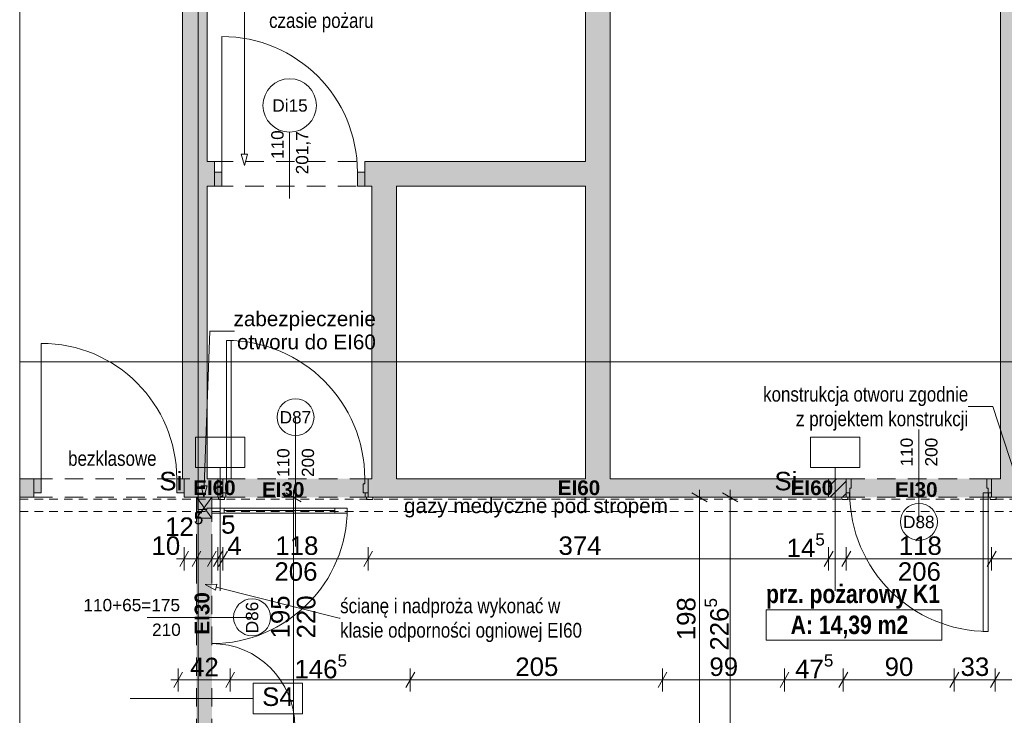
# Paper-space layout 'A-36 RZUT - PIĘTRO 6' of a CAD drawing. Header units: millimetres. Extents: x 0 to 800, y 0 to 500.
# Tile 15 of 17: x 550 to 710, y 273 to 386. Entities that reach past the tile are written whole.
import ezdxf
from ezdxf.xclip import XClip

# ---------------------------------------------------------------- set-up
doc = ezdxf.new("R2010")
doc.units = ezdxf.units.MM
doc.header["$MEASUREMENT"] = 0
doc.header["$XCLIPFRAME"] = 0
for name, pattern in [('DASHDOTX2', [1000, 500, -250, 0, -250]), ('Dashed 01', [1.2, 0.7, -0.5]), ('Przer. długie kreski', [2.5, 1.5, -1]), ('PRZERYWANA_DU_A', [550, 350, -200])]:
    doc.linetypes.add(name, pattern=pattern)
for name, color, linetype, lineweight in [('0_Nr_pióra__2', 8, 'Continuous', 13), ('A_otwory_Nr_pióra__1', 7, 'Continuous', 20), ('A_strefy_Nr_pióra__1', 7, 'Continuous', 20), ('A_wymiary_Nr_pióra__1', 7, 'Continuous', 20), ('A_wymiary_Nr_pióra__2', 8, 'Continuous', 13), ('A_ściany proj_Nr_pióra__1', 7, 'Continuous', 20), ('A_ściany_Nr_pióra__1', 7, 'Continuous', 20), ('Drzwi Archicad_Nr_pióra__1', 7, 'Continuous', 20), ('Drzwi Archicad_Nr_pióra__3', 252, 'Continuous', 13), ('Znaczniki drzwi Archicada_Nr_pióra__3', 252, 'Continuous', 13)]:
    doc.layers.add(name, color=color, linetype=linetype, lineweight=lineweight)
for name, color, linetype, lineweight, true_color in [('A_opis proj_Nr_pióra__255', 7, 'Continuous', 15, 0x242424), ('A_opis proj_Nr_pióra__8', 7, 'Continuous', 13, 0x4c4c4c), ('A_opis ścian_Nr_pióra__19', 7, 'Continuous', 5, 0x191919), ('A_opis_Nr_pióra__10', 7, 'Continuous', 13, 0x4b4b4b), ('A_opis_Nr_pióra__255', 7, 'Continuous', 15, 0x242424), ('A_opis_Nr_pióra__8', 7, 'Continuous', 13, 0x4c4c4c), ('A_osie_Nr_pióra__16', 7, 'Continuous', 5, 0x0f0f0f), ('A_ppoż proj_Nr_pióra__8', 7, 'Continuous', 13, 0x4c4c4c), ('A_ppoż_Nr_pióra__8', 7, 'Continuous', 13, 0x4c4c4c), ('A_wyposażenie_Nr_pióra__150', 7, 'Continuous', 5, 0x585858), ('A_wyposażenie_Nr_pióra__8', 7, 'Continuous', 13, 0x4c4c4c), ('A_ściany proj_Nr_pióra__21', 7, 'Continuous', 5, 0xb0b0b0), ('A_ściany_Nr_pióra__10', 7, 'Continuous', 13, 0x4b4b4b)]:
    doc.layers.add(name, color=color, linetype=linetype, lineweight=lineweight, true_color=true_color)
for name, color, linetype in [('A_otwory', 7, 'Continuous'), ('A_podrys', 7, 'Continuous'), ('A_ppoż proj', 7, 'Continuous'), ('A_ściany', 7, 'Continuous'), ('A_ściany proj', 7, 'Continuous'), ('Drzwi Archicad', 7, 'Continuous')]:
    doc.layers.add(name, color=color, linetype=linetype)
doc.styles.add('STYL_AUTOMATYCZNY_1', font='arial.ttf')
doc.styles.add('STYL_AUTOMATYCZNY_2', font='ARIALN.TTF')
doc.styles.add('STYL_AUTOMATYCZNY_3', font='arial.ttf')
doc.styles.add('STYL_AUTOMATYCZNY_4', font='arial.ttf')
doc.styles.add('STYL_AUTOMATYCZNY_5', font='arial.ttf')
doc.styles.add('STYL_AUTOMATYCZNY_6', font='ARIALN.TTF')
pattern_1 = [(45, (-3499.6302, -631.401), (-0.9899495, 0.9899495), [])]

# ---------------------------------------------------------------- blocks, each defined once
blk = doc.blocks.new('Rysunek_2_2', base_point=(-3499.63, -631.4))
at = {"layer": 'A_otwory', "linetype": 'Continuous', "lineweight": 0, "true_color": 0x121212}
blk.add_hatch(color=250, dxfattribs=at).paths.add_polyline_path([(578.68, 308.77), (578.68, 305.37), (581.18, 305.37), (581.18, 308.77)])
at = {"layer": 'A_ppoż proj', "linetype": 'Continuous', "lineweight": 0, "true_color": 0x121212}
for points in [[(606.58, 311.77), (582.18, 311.77), (582.18, 308.77), (606.58, 308.77)], [(707.84, 311.77), (681.36, 311.77), (681.36, 308.77), (707.84, 308.77)], [(581.18, 308.77), (578.68, 308.77), (578.68, 269.19), (581.18, 269.19)]]:
    blk.add_hatch(color=250, dxfattribs=at).paths.add_polyline_path(points)
at = {"layer": 'A_ściany', "linetype": 'Continuous', "lineweight": 0, "true_color": 0x000000}
for points in [[(709.3, 446.37), (709.3, 311.77), (707.84, 311.77), (707.84, 308.77), (718.1, 308.77), (718.1, 446.37)], [(645.86, 311.77), (645.86, 438.57), (641.87, 438.57), (641.87, 311.77)], [(580.42, 311.77), (580.42, 438.1), (576.43, 438.1), (576.43, 311.77)], [(580.42, 359.29), (581.62, 359.29), (581.62, 363.28), (580.42, 363.28)], [(606.02, 359.29), (641.87, 359.29), (641.87, 363.28), (606.02, 363.28)], [(611.18, 311.77), (611.18, 359.29), (607.19, 359.29), (607.19, 311.77)], [(552.28, 311.77), (549.97, 311.77), (549.97, 308.77), (552.28, 308.77)], [(582.18, 311.77), (576.68, 311.77), (576.68, 308.77), (582.18, 308.77)], [(606.58, 311.77), (606.58, 308.77), (681.36, 308.77), (681.36, 311.77)]]:
    blk.add_hatch(color=18, dxfattribs=at).paths.add_polyline_path(points)
at = {"layer": 'A_ściany proj', "linetype": 'Continuous', "lineweight": 0, "true_color": 0x000000}
h = blk.add_hatch(dxfattribs=at)
h.set_pattern_fill('bloczki_ceramiczne_0002', color=18, style=0, pattern_type=2)
h.set_pattern_definition(pattern_1)
h.paths.add_polyline_path([(582.18, 308.77), (582.98, 308.77), (582.98, 311.77), (582.18, 311.77)])
h = blk.add_hatch(dxfattribs=at)
h.set_pattern_fill('bloczki_ceramiczne_0002', color=18, style=0, pattern_type=2)
h.set_pattern_definition(pattern_1)
h.paths.add_polyline_path([(681.36, 308.77), (684.24, 308.77), (684.24, 311.77), (681.36, 311.77)])
at = {"layer": 'Drzwi Archicad', "linetype": 'Continuous', "lineweight": 0, "true_color": 0xfdfdfd}
for points in [[(581.62, 361.59), (581.62, 359.29), (582.82, 359.29), (582.82, 361.59)], [(606.02, 359.29), (606.02, 361.59), (604.82, 361.59), (604.82, 359.29)], [(552.28, 311.77), (552.28, 309.47), (553.48, 309.47), (553.48, 311.77)], [(576.68, 309.47), (576.68, 311.77), (575.48, 311.77), (575.48, 309.47)]]:
    blk.add_hatch(color=7, dxfattribs=at).paths.add_polyline_path(points)
at = {"layer": '0_Nr_pióra__2', "color": 8, "linetype": 'PRZERYWANA_DU_A', "lineweight": 13, "ltscale": 2, "flags": 128}
blk.add_lwpolyline([(549.97, 454.37), (549.97, 136.75)], dxfattribs=at)
at = {"layer": 'A_opis proj_Nr_pióra__255', "color": 250, "linetype": 'Continuous', "lineweight": 15, "ltscale": 2, "true_color": 0x242424}
for p, q in [((579.93, 310.63), (580.86, 335.74)), ((580.86, 335.74), (584.88, 335.74)), ((579.43, 310.65), (580.43, 310.61)), ((579.86, 308.77), (579.43, 310.65)), ((579.86, 308.77), (580.43, 310.61))]:
    blk.add_line(p, q, dxfattribs=at)
at = {"layer": 'A_opis ścian_Nr_pióra__19', "color": 250, "linetype": 'Continuous', "lineweight": 5, "ltscale": 2, "true_color": 0x191919}
for p, q in [((586.52, 318.54), (578.52, 318.54)), ((578.52, 318.54), (578.52, 313.59)), ((586.52, 313.59), (586.52, 318.54)), ((686.43, 318.54), (678.43, 318.54)), ((678.43, 318.54), (678.43, 313.59)), ((686.43, 313.59), (686.43, 318.54)), ((578.52, 313.59), (586.52, 313.59)), ((582.52, 313.59), (582.52, 293.59)), ((678.43, 313.59), (686.43, 313.59)), ((682.43, 313.59), (682.43, 293.59)), ((595.91, 278.56), (587.91, 278.56)), ((587.91, 278.56), (587.91, 273.61)), ((595.91, 273.61), (595.91, 278.56)), ((587.91, 276.1), (567.91, 276.1)), ((587.91, 273.61), (595.91, 273.61))]:
    blk.add_line(p, q, dxfattribs=at)
at = {"layer": 'A_opis_Nr_pióra__255', "color": 250, "linetype": 'Continuous', "lineweight": 15, "ltscale": 2, "true_color": 0x242424}
for p, q in [((586.46, 364.51), (586.46, 390.15)), ((585.96, 364.51), (586.96, 364.51)), ((586.46, 362.65), (585.96, 364.51)), ((586.46, 362.65), (586.96, 364.51)), ((708.06, 323.5), (704.04, 323.5)), ((713.71, 306.06), (708.06, 323.5)), ((580.07, 294.61), (582.01, 294.64)), ((580.07, 294.61), (581.76, 293.67)), ((582.01, 294.64), (581.76, 293.67)), ((581.88, 294.15), (601.86, 289.14)), ((601.86, 289.14), (602.02, 289.14))]:
    blk.add_line(p, q, dxfattribs=at)
at = {"layer": 'A_osie_Nr_pióra__16', "color": 250, "linetype": 'DASHDOTX2', "lineweight": 5, "ltscale": 2, "true_color": 0x0f0f0f}
for p, q in [((578.96, 425.66), (578.96, 126.75)), ((727.4, 330.75), (549.97, 330.75))]:
    blk.add_line(p, q, dxfattribs=at)
at = {"layer": 'A_otwory_Nr_pióra__1', "color": 7, "linetype": 'Continuous', "lineweight": 20, "ltscale": 2}
for p, q in [((578.68, 305.37), (581.18, 308.77)), ((578.68, 308.77), (581.18, 305.37))]:
    blk.add_line(p, q, dxfattribs=at)
at = {"layer": 'A_otwory_Nr_pióra__1', "color": 7, "linetype": 'Continuous', "lineweight": 20, "ltscale": 2, "flags": 128}
blk.add_lwpolyline([(578.68, 308.77), (581.18, 308.77), (581.18, 305.37), (578.68, 305.37)], close=True, dxfattribs=at)
at = {"layer": 'A_strefy_Nr_pióra__1', "color": 7, "linetype": 'Continuous', "lineweight": 20, "ltscale": 2}
for p, q in [((671.2, 290.49), (671.2, 285.55)), ((671.2, 290.49), (699.77, 290.49)), ((699.77, 290.49), (699.77, 285.55)), ((671.2, 285.55), (699.77, 285.55))]:
    blk.add_line(p, q, dxfattribs=at)
at = {"layer": 'A_wymiary_Nr_pióra__1', "color": 7, "linetype": 'Continuous', "lineweight": 20, "ltscale": 2}
for p, q in [((595.69, 308.05), (593.19, 309.49)), ((661.63, 308.05), (659.13, 309.49)), ((666.63, 308.05), (664.13, 309.49)), ((577.4, 300.02), (575.96, 297.52)), ((579.4, 300.02), (577.96, 297.52)), ((581.9, 300.02), (580.46, 297.52)), ((582.9, 300.02), (581.46, 297.52)), ((583.7, 300.02), (582.26, 297.52)), ((607.3, 300.02), (605.86, 297.52)), ((682.08, 300.02), (680.64, 297.52)), ((684.96, 300.02), (683.52, 297.52)), ((708.56, 300.02), (707.12, 297.52)), ((576.44, 280.36), (575, 277.86)), ((584.88, 280.36), (583.44, 277.86)), ((614.14, 280.36), (612.7, 277.86)), ((655.1, 280.36), (653.66, 277.86)), ((674.92, 280.36), (673.48, 277.86)), ((684.46, 280.36), (683.02, 277.86)), ((702.5, 280.36), (701.06, 277.86)), ((709.12, 280.36), (707.68, 277.86))]:
    blk.add_line(p, q, dxfattribs=at)
at = {"layer": 'A_wymiary_Nr_pióra__2', "color": 8, "linetype": 'Continuous', "lineweight": 13, "ltscale": 2}
for p, q in [((596.31, 308.77), (592.56, 308.77)), ((594.44, 308.77), (594.44, 309.99)), ((594.44, 269.77), (594.44, 308.77)), ((662.26, 308.77), (658.51, 308.77)), ((660.38, 308.77), (660.38, 309.99)), ((660.38, 269.19), (660.38, 308.77)), ((667.25, 308.77), (663.5, 308.77)), ((665.38, 308.77), (665.38, 309.99)), ((665.38, 263.43), (665.38, 308.77)), ((576.68, 296.89), (576.68, 300.64)), ((578.68, 296.89), (578.68, 300.64)), ((581.18, 296.89), (581.18, 300.64)), ((582.18, 296.89), (582.18, 300.64)), ((582.98, 296.89), (582.98, 300.64)), ((606.58, 296.89), (606.58, 300.64)), ((681.36, 296.89), (681.36, 300.64)), ((684.24, 296.89), (684.24, 300.64)), ((707.84, 296.89), (707.84, 300.64)), ((575.46, 298.77), (576.68, 298.77)), ((576.68, 298.77), (578.68, 298.77)), ((578.68, 298.77), (581.18, 298.77)), ((581.18, 298.77), (582.18, 298.77)), ((582.18, 298.77), (582.98, 298.77)), ((582.98, 298.77), (606.58, 298.77)), ((606.58, 298.77), (681.36, 298.77)), ((681.36, 298.77), (684.24, 298.77)), ((684.24, 298.77), (707.84, 298.77)), ((707.84, 298.77), (714.1, 298.77)), ((575.72, 277.23), (575.72, 280.98)), ((584.16, 277.23), (584.16, 280.98)), ((613.42, 277.23), (613.42, 280.98)), ((654.38, 277.23), (654.38, 280.98)), ((674.2, 277.23), (674.2, 280.98)), ((683.74, 277.23), (683.74, 280.98)), ((701.78, 277.23), (701.78, 280.98)), ((708.4, 277.23), (708.4, 280.98)), ((574.5, 279.11), (575.72, 279.11)), ((575.72, 279.11), (584.16, 279.11)), ((584.16, 279.11), (613.42, 279.11)), ((613.42, 279.11), (654.38, 279.11)), ((654.38, 279.11), (674.2, 279.11)), ((674.2, 279.11), (683.74, 279.11)), ((683.74, 279.11), (701.78, 279.11)), ((701.78, 279.11), (708.4, 279.11)), ((708.4, 279.11), (714.1, 279.11))]:
    blk.add_line(p, q, dxfattribs=at)
at = {"layer": 'A_wyposażenie_Nr_pióra__150', "color": 251, "linetype": 'Dashed 01', "lineweight": 5, "ltscale": 2, "true_color": 0x585858}
for p, q in [((549.97, 308.47), (714.1, 308.47)), ((549.97, 306.47), (714.1, 306.47))]:
    blk.add_line(p, q, dxfattribs=at)
at = {"layer": 'A_ściany proj_Nr_pióra__1', "color": 7, "linetype": 'Continuous', "lineweight": 20, "ltscale": 2, "flags": 128}
for points in [[(582.98, 311.77), (582.18, 311.77)], [(582.18, 311.77), (582.18, 308.77)], [(582.98, 308.77), (582.98, 311.77)], [(684.24, 311.77), (681.36, 311.77)], [(681.36, 311.77), (681.36, 308.77)], [(684.24, 308.77), (684.24, 311.77)], [(582.18, 308.77), (582.98, 308.77)], [(681.36, 308.77), (684.24, 308.77)]]:
    blk.add_lwpolyline(points, dxfattribs=at)
at = {"layer": 'A_ściany proj_Nr_pióra__21', "color": 253, "linetype": 'Continuous', "lineweight": 5, "ltscale": 2, "true_color": 0xb0b0b0}
for p, q in [((578.88, 308.77), (578.68, 308.77)), ((578.93, 308.77), (578.88, 308.77)), ((579.18, 308.77), (578.93, 308.77)), ((580.68, 308.77), (579.18, 308.77)), ((580.93, 308.77), (580.68, 308.77)), ((581.18, 308.77), (580.93, 308.77))]:
    blk.add_line(p, q, dxfattribs=at)
at = {"layer": 'A_ściany_Nr_pióra__1', "color": 7, "linetype": 'Continuous', "lineweight": 20, "ltscale": 2}
for p, q in [((581.62, 363.28), (580.88, 363.28)), ((581.62, 361.59), (581.62, 363.28)), ((606.02, 363.28), (606.76, 363.28)), ((606.02, 361.59), (606.02, 363.28)), ((581.62, 359.29), (581.62, 361.59)), ((606.02, 359.29), (606.02, 361.59)), ((581.62, 359.29), (580.68, 359.29)), ((606.02, 359.29), (606.96, 359.29)), ((552.28, 311.77), (551.34, 311.77)), ((552.28, 311.77), (552.28, 309.47)), ((576.68, 311.77), (577.62, 311.77)), ((576.68, 311.77), (576.68, 309.47)), ((582.98, 311.77), (582.98, 309.47)), ((606.58, 311.77), (606.58, 309.47)), ((684.24, 311.77), (684.24, 309.47)), ((707.84, 311.77), (707.84, 309.47)), ((552.28, 308.77), (551.54, 308.77)), ((552.28, 309.47), (552.28, 308.77)), ((576.68, 309.47), (576.68, 308.77)), ((576.68, 308.77), (577.42, 308.77)), ((582.98, 308.77), (582.24, 308.77)), ((582.98, 309.47), (582.98, 308.77)), ((606.58, 309.47), (606.58, 308.77)), ((606.58, 308.77), (607.32, 308.77)), ((684.24, 308.77), (683.5, 308.77)), ((684.24, 309.47), (684.24, 308.77)), ((707.84, 309.47), (707.84, 308.77)), ((707.84, 308.77), (708.58, 308.77))]:
    blk.add_line(p, q, dxfattribs=at)
at = {"layer": 'A_ściany_Nr_pióra__1', "color": 7, "linetype": 'Continuous', "lineweight": 20, "ltscale": 2, "flags": 128}
for points in [[(641.87, 438.57), (641.87, 363.28)], [(645.86, 311.77), (645.86, 438.57)], [(576.43, 438.1), (576.43, 311.77)], [(580.42, 363.28), (580.42, 438.1)], [(709.3, 436.87), (709.3, 311.77)], [(581.62, 363.28), (580.42, 363.28)], [(641.87, 363.28), (606.02, 363.28)], [(580.42, 311.77), (580.42, 359.29)], [(580.42, 359.29), (581.62, 359.29)], [(606.02, 359.29), (607.19, 359.29)], [(607.19, 359.29), (607.19, 311.77)], [(611.18, 311.77), (611.18, 359.29)], [(611.18, 359.29), (641.87, 359.29)], [(641.87, 359.29), (641.87, 311.77)], [(552.28, 311.77), (549.97, 311.77)], [(582.18, 311.77), (580.42, 311.77)], [(582.18, 308.77), (582.18, 311.77)], [(607.19, 311.77), (606.58, 311.77)], [(641.87, 311.77), (611.18, 311.77)], [(681.36, 311.77), (645.86, 311.77)], [(681.36, 308.77), (681.36, 311.77)], [(709.3, 311.77), (707.84, 311.77)], [(549.97, 308.77), (552.28, 308.77)], [(576.68, 308.77), (582.18, 308.77)], [(606.58, 308.77), (681.36, 308.77)], [(707.84, 308.77), (714.1, 308.77)]]:
    blk.add_lwpolyline(points, dxfattribs=at)
at = {"layer": 'A_ściany_Nr_pióra__10', "color": 251, "linetype": 'Przer. długie kreski', "lineweight": 13, "ltscale": 2, "true_color": 0x4b4b4b}
for p, q in [((581.62, 363.28), (606.02, 363.28)), ((581.62, 359.29), (606.02, 359.29)), ((552.28, 311.77), (576.68, 311.77)), ((552.28, 308.77), (576.68, 308.77))]:
    blk.add_line(p, q, dxfattribs=at)
at = {"layer": 'Drzwi Archicad_Nr_pióra__1', "color": 7, "linetype": 'Continuous', "lineweight": 20, "ltscale": 2}
for p, q in [((582.82, 361.59), (582.82, 383.59)), ((581.62, 363.28), (580.88, 363.28)), ((581.62, 363.28), (580.88, 363.28)), ((581.62, 361.59), (581.62, 363.28)), ((581.62, 361.59), (581.62, 363.28)), ((606.02, 361.59), (606.02, 363.28)), ((606.02, 361.59), (606.02, 363.28)), ((606.02, 363.28), (606.76, 363.28)), ((606.02, 363.28), (606.76, 363.28)), ((581.62, 361.59), (582.82, 361.59)), ((581.62, 359.29), (581.62, 361.59)), ((581.62, 359.29), (581.62, 361.59)), ((581.62, 359.29), (581.62, 361.59)), ((582.82, 361.59), (582.82, 359.29)), ((604.82, 359.29), (604.82, 361.59)), ((604.82, 361.59), (606.02, 361.59)), ((606.02, 361.59), (606.02, 359.29)), ((606.02, 359.29), (606.02, 361.59)), ((606.02, 359.29), (606.02, 361.59)), ((581.62, 359.29), (580.68, 359.29)), ((581.62, 359.29), (580.68, 359.29)), ((582.82, 359.29), (581.62, 359.29)), ((606.02, 359.29), (604.82, 359.29)), ((606.02, 359.29), (606.96, 359.29)), ((606.02, 359.29), (606.96, 359.29)), ((553.48, 311.77), (553.48, 333.77)), ((552.28, 311.77), (551.34, 311.77)), ((552.28, 311.77), (551.34, 311.77)), ((552.28, 311.77), (553.48, 311.77)), ((552.28, 309.47), (552.28, 311.77)), ((552.28, 311.77), (552.28, 309.47)), ((552.28, 311.77), (552.28, 309.47)), ((553.48, 311.77), (553.48, 309.47)), ((575.48, 309.47), (575.48, 311.77)), ((575.48, 311.77), (576.68, 311.77)), ((576.68, 311.77), (576.68, 309.47)), ((576.68, 311.77), (576.68, 309.47)), ((576.68, 311.77), (576.68, 309.47)), ((576.68, 311.77), (577.62, 311.77)), ((576.68, 311.77), (577.62, 311.77)), ((552.28, 308.77), (551.54, 308.77)), ((552.28, 308.77), (551.54, 308.77)), ((553.48, 309.47), (552.28, 309.47)), ((552.28, 309.47), (552.28, 308.77)), ((552.28, 309.47), (552.28, 308.77)), ((576.68, 309.47), (575.48, 309.47)), ((576.68, 309.47), (576.68, 308.77)), ((576.68, 309.47), (576.68, 308.77)), ((576.68, 308.77), (577.42, 308.77)), ((576.68, 308.77), (577.42, 308.77))]:
    blk.add_line(p, q, dxfattribs=at)
for centre in [(582.82, 361.59), (553.48, 311.77)]:
    blk.add_arc(centre, 22, 0, 90, dxfattribs=at)
at = {"layer": 'Drzwi Archicad_Nr_pióra__3', "color": 252, "linetype": 'Continuous', "lineweight": 13, "ltscale": 2}
for p, q in [((583.54, 334.25), (583.54, 311.77)), ((584.34, 334.25), (583.54, 334.25)), ((584.34, 311.77), (584.34, 334.25)), ((582.98, 309.47), (582.98, 311.77)), ((582.98, 311.77), (583.54, 311.77)), ((582.98, 311.77), (582.98, 309.47)), ((582.98, 311.77), (582.98, 309.47)), ((583.54, 311.77), (583.54, 310.97)), ((583.54, 311.77), (584.34, 311.77)), ((583.54, 310.97), (583.78, 310.97)), ((583.78, 310.97), (583.78, 309.47)), ((605.78, 309.47), (605.78, 310.97)), ((605.78, 310.97), (606.02, 310.97)), ((606.02, 310.97), (606.02, 311.77)), ((606.02, 311.77), (606.58, 311.77)), ((606.58, 311.77), (606.58, 309.47)), ((606.58, 311.77), (606.58, 309.47)), ((606.58, 311.77), (606.58, 309.47)), ((684.24, 309.47), (684.24, 311.77)), ((684.24, 311.77), (685.04, 311.77)), ((684.24, 311.77), (684.24, 309.47)), ((684.24, 311.77), (684.24, 309.47)), ((685.04, 311.77), (685.04, 310.27)), ((707.04, 310.27), (707.04, 311.77)), ((707.04, 311.77), (707.84, 311.77)), ((707.84, 311.77), (707.84, 309.47)), ((707.84, 311.77), (707.84, 309.47)), ((707.84, 311.77), (707.84, 309.47)), ((578.88, 308.77), (578.68, 308.77)), ((578.88, 308.77), (581.18, 308.77)), ((578.88, 306.77), (578.88, 308.77)), ((578.93, 308.77), (578.88, 308.77)), ((578.93, 308.77), (578.88, 308.77)), ((579.18, 308.77), (578.93, 308.77)), ((579.18, 308.77), (578.93, 308.77)), ((580.68, 308.77), (579.18, 308.77)), ((580.68, 308.77), (579.18, 308.77)), ((580.93, 308.77), (580.68, 308.77)), ((580.93, 308.77), (580.68, 308.77)), ((581.18, 308.77), (580.93, 308.77)), ((581.18, 308.77), (580.93, 308.77)), ((581.18, 308.77), (581.18, 307.01)), ((583.24, 308.77), (582.24, 308.77)), ((582.24, 308.77), (582.24, 308.39)), ((582.98, 308.77), (582.24, 308.77)), ((582.98, 308.77), (582.24, 308.77)), ((582.98, 309.47), (582.98, 308.77)), ((583.48, 309.47), (582.98, 309.47)), ((583.78, 309.47), (582.98, 309.47)), ((582.98, 309.47), (582.98, 308.77)), ((582.98, 309.47), (582.98, 308.77)), ((582.98, 308.77), (583.48, 308.77)), ((583.24, 308.39), (583.24, 308.77)), ((583.48, 308.77), (583.48, 309.47)), ((606.58, 309.47), (605.78, 309.47)), ((606.08, 309.47), (606.08, 308.77)), ((606.58, 309.47), (606.08, 309.47)), ((606.08, 308.77), (606.58, 308.77)), ((607.32, 308.77), (606.32, 308.77)), ((606.32, 308.77), (606.32, 308.39)), ((606.58, 308.77), (606.58, 309.47)), ((606.58, 309.47), (606.58, 308.77)), ((606.58, 309.47), (606.58, 308.77)), ((606.58, 308.77), (607.32, 308.77)), ((606.58, 308.77), (607.32, 308.77)), ((607.32, 308.39), (607.32, 308.77)), ((683.5, 308.39), (683.5, 308.77)), ((683.5, 308.77), (684.5, 308.77)), ((684.24, 308.77), (683.5, 308.77)), ((684.24, 308.77), (683.5, 308.77)), ((684.24, 308.77), (684.24, 309.47)), ((684.24, 309.47), (684.74, 309.47)), ((684.8, 309.47), (684.24, 309.47)), ((684.24, 309.47), (684.24, 308.77)), ((684.24, 309.47), (684.24, 308.77)), ((684.74, 308.77), (684.24, 308.77)), ((684.5, 308.77), (684.5, 308.39)), ((684.74, 309.47), (684.74, 308.77)), ((685.04, 310.27), (684.8, 310.27)), ((684.8, 310.27), (684.8, 309.47)), ((707.28, 309.47), (706.48, 309.47)), ((706.48, 309.47), (706.48, 286.99)), ((707.28, 310.27), (707.04, 310.27)), ((707.28, 309.47), (707.28, 310.27)), ((707.84, 309.47), (707.28, 309.47)), ((707.28, 286.99), (707.28, 309.47)), ((707.34, 308.77), (707.34, 309.47)), ((707.34, 309.47), (707.84, 309.47)), ((707.84, 308.77), (707.34, 308.77)), ((707.58, 308.77), (708.58, 308.77)), ((707.58, 308.39), (707.58, 308.77)), ((707.84, 309.47), (707.84, 308.77)), ((707.84, 309.47), (707.84, 308.77)), ((707.84, 309.47), (707.84, 308.77)), ((707.84, 308.77), (708.58, 308.77)), ((707.84, 308.77), (708.58, 308.77)), ((708.58, 308.77), (708.58, 308.39)), ((582.24, 308.39), (583.24, 308.39)), ((606.32, 308.39), (607.32, 308.39)), ((684.5, 308.39), (683.5, 308.39)), ((708.58, 308.39), (707.58, 308.39)), ((580.38, 306.77), (578.88, 306.77)), ((581.18, 307.01), (580.38, 307.01)), ((580.38, 307.01), (580.38, 306.77)), ((583.18, 307.01), (581.18, 307.01)), ((581.18, 307.01), (581.18, 306.21)), ((581.18, 306.21), (583.18, 306.21)), ((583.18, 306.21), (583.18, 307.01)), ((601.18, 306.61), (583.18, 306.61)), ((603.18, 307.01), (601.18, 307.01)), ((601.18, 307.01), (601.18, 306.21)), ((601.18, 306.21), (603.18, 306.21)), ((603.18, 306.21), (603.18, 307.01)), ((706.48, 286.99), (707.28, 286.99))]:
    blk.add_line(p, q, dxfattribs=at)
at = {"layer": 'Drzwi Archicad_Nr_pióra__3', "color": 252, "linetype": 'Przer. długie kreski', "lineweight": 13, "ltscale": 2}
for p, q in [((606.58, 311.77), (582.98, 311.77)), ((684.24, 311.77), (707.84, 311.77)), ((578.68, 269.77), (578.68, 308.77)), ((581.18, 269.77), (581.18, 308.77)), ((606.58, 308.77), (582.98, 308.77)), ((684.24, 308.77), (707.84, 308.77))]:
    blk.add_line(p, q, dxfattribs=at)
at = {"layer": 'Drzwi Archicad_Nr_pióra__3', "color": 252, "linetype": 'Continuous', "lineweight": 13, "ltscale": 2, "flags": 128}
for points in [[(601.18, 307.01), (583.18, 307.01), (583.18, 306.61), (601.18, 306.61)], [(601.18, 306.61), (583.18, 306.61), (583.18, 306.21), (601.18, 306.21)]]:
    blk.add_lwpolyline(points, close=True, dxfattribs=at)
at = {"layer": 'Drzwi Archicad_Nr_pióra__3', "color": 252, "linetype": 'Continuous', "lineweight": 13, "ltscale": 2}
for centre, radius, start, end in [((583.54, 311.77), 22.48, 0, 90), ((707.28, 309.47), 22.48, 180, 270), ((581.18, 307.01), 22, 270, 0), ((581.18, 271.53), 13.48, 0, 90)]:
    blk.add_arc(centre, radius, start, end, dxfattribs=at)
at = {"layer": 'Znaczniki drzwi Archicada_Nr_pióra__3', "color": 252, "linetype": 'Continuous', "lineweight": 13, "ltscale": 2}
for p, q in [((593.82, 368.06), (593.82, 357.27)), ((594.78, 321.77), (594.78, 300.77)), ((696.04, 304.77), (696.04, 319.77)), ((587.71, 289.27), (570.68, 289.27))]:
    blk.add_line(p, q, dxfattribs=at)
at = {"layer": 'Znaczniki drzwi Archicada_Nr_pióra__3', "color": 252, "linetype": 'Continuous', "lineweight": 13, "ltscale": 2, "flags": 128}
for points in [[(597.78, 321.77, 1), (591.78, 321.77, 1)], [(693.04, 304.77, 1), (699.04, 304.77, 1)], [(587.71, 286.27, 1), (587.71, 292.27, 1)]]:
    blk.add_lwpolyline(points, format="xyb", close=True, dxfattribs=at)
at = {"layer": 'Znaczniki drzwi Archicada_Nr_pióra__3', "color": 252, "linetype": 'Continuous', "lineweight": 13, "ltscale": 2}
for start, end in [(0, 180), (180, 0)]:
    blk.add_arc((593.82, 372.41), 4.34, start, end, dxfattribs=at)
at = {"layer": 'A_opis proj_Nr_pióra__8', "color": 251, "linetype": 'Continuous', "lineweight": 13, "true_color": 0x4c4c4c, "insert": (607.82, 335.86), "char_height": 2.4, "width": 22.9311, "attachment_point": 6, "line_spacing_factor": 0.940454, "style": 'STYL_AUTOMATYCZNY_1'}
blk.add_mtext('\\A1;{\\pqr;\\fArial|b0|i0|c238|p0;\\W1.000000;zabezpieczenie otworu do EI60}', dxfattribs=at)
at = {"layer": 'A_opis ścian_Nr_pióra__19', "color": 250, "linetype": 'Continuous', "lineweight": 5, "true_color": 0x191919, "char_height": 3, "attachment_point": 2, "style": 'STYL_AUTOMATYCZNY_1'}
for s, insert in [('\\A1;{\\pqc;\\fArial|b0|i0|c238|p0;\\W1.000000;S\\fArial|b0|i0|c238|p0;\\W1.000000;i}', (574.52, 312.9)), ('\\A1;{\\pqc;\\fArial|b0|i0|c238|p0;\\W1.000000;S\\fArial|b0|i0|c238|p0;\\W1.000000;i}', (674.43, 312.9)), ('\\A1;{\\pqc;\\fArial|b0|i0|c238|p0;\\W1.000000;S4}', (591.91, 277.88))]:
    blk.add_mtext(s, dxfattribs=dict(at, insert=insert))
at = {"layer": 'A_opis_Nr_pióra__10', "color": 251, "linetype": 'Continuous', "lineweight": 13, "true_color": 0x4b4b4b, "char_height": 2.4, "attachment_point": 4, "style": 'STYL_AUTOMATYCZNY_2'}
for s, insert, width, line_spacing_factor in [('\\A1;{\\pql;\\fArial Narrow|b0|i0|c238|p0;\\W1.000000;drzwi podłączyć do systemu SSP - blokowane w pozycji otwartej w czasie pożaru}', (590.48, 389.81), 40.5539, 0.993869), ('\\A1;{\\pql;\\fArial Narrow|b0|i0|c238|p0;\\W1.000000;ścianę i nadproża wykonać w klasie odporności ogniowej EI60}', (602.02, 288.8), 40.9851, 0.992932)]:
    blk.add_mtext(s, dxfattribs=dict(at, insert=insert, width=width, line_spacing_factor=line_spacing_factor))
at = {"layer": 'A_opis_Nr_pióra__8', "color": 251, "linetype": 'Continuous', "lineweight": 13, "true_color": 0x4c4c4c, "insert": (704.04, 323.15), "char_height": 2.4, "width": 33.909, "attachment_point": 6, "line_spacing_factor": 0.996837, "style": 'STYL_AUTOMATYCZNY_2'}
blk.add_mtext('\\A1;{\\pqr;\\fArial Narrow|b0|i0|c238|p0;\\W1.000000;konstrukcja otworu zgodnie z projektem konstrukcji}', dxfattribs=at)
at = {"layer": 'A_ppoż proj_Nr_pióra__8', "color": 251, "linetype": 'Continuous', "lineweight": 13, "true_color": 0x4c4c4c, "char_height": 2.4, "attachment_point": 5, "style": 'STYL_AUTOMATYCZNY_3'}
for s, insert in [('\\A1;{\\pqc;\\fArial|b1|i0|c238|p0;\\W1.000000;EI60}', (581.59, 310.3)), ('\\A1;{\\pqc;\\fArial|b1|i0|c238|p0;\\W1.000000;EI30}', (592.77, 310)), ('\\A1;{\\pqc;\\fArial|b1|i0|c238|p0;\\W1.000000;EI60}', (640.81, 310.3)), ('\\A1;{\\pqc;\\fArial|b1|i0|c238|p0;\\W1.000000;EI60}', (678.65, 310.3)), ('\\A1;{\\pqc;\\fArial|b1|i0|c238|p0;\\W1.000000;EI30}', (695.61, 310))]:
    blk.add_mtext(s, dxfattribs=dict(at, insert=insert))
at = {"layer": 'A_ppoż proj_Nr_pióra__8', "color": 251, "linetype": 'Continuous', "lineweight": 13, "true_color": 0x4c4c4c, "insert": (579.6, 289.91), "char_height": 2.4, "attachment_point": 5, "rotation": 90, "style": 'STYL_AUTOMATYCZNY_3'}
blk.add_mtext('\\A1;{\\pqc;\\fArial|b1|i0|c238|p0;\\W1.000000;EI30}', dxfattribs=at)
at = {"layer": 'A_ppoż_Nr_pióra__8', "color": 251, "linetype": 'Continuous', "lineweight": 13, "true_color": 0x4c4c4c, "insert": (565.02, 315.06), "char_height": 2.4, "attachment_point": 5, "style": 'STYL_AUTOMATYCZNY_2'}
blk.add_mtext('\\A1;{\\pqc;\\fArial Narrow|b0|i0|c238|p0;\\W1.000000;bezklasowe}', dxfattribs=at)
at = {"layer": 'A_strefy_Nr_pióra__1', "color": 7, "linetype": 'Continuous', "lineweight": 20, "char_height": 3, "attachment_point": 1, "style": 'STYL_AUTOMATYCZNY_6'}
for s, insert in [('\\A1;{\\pql;\\fArial Narrow|b1|i0|c238|p0;\\W1.000000;prz. pożarowy K1}', (671.2, 294.59)), ('\\A1;{\\pql;\\fArial Narrow|b1|i0|c238|p0;\\W1.000000;A: 14,39 m2}', (675.2, 289.56))]:
    blk.add_mtext(s, dxfattribs=dict(at, insert=insert))
at = {"layer": 'A_wymiary_Nr_pióra__1', "color": 7, "linetype": 'Continuous', "lineweight": 20, "char_height": 3, "attachment_point": 7, "style": 'STYL_AUTOMATYCZNY_1'}
for s, insert in [('\\A1;{\\pql;\\fArial|b0|i0|c238|p0;\\W1.000000;12\\fArial|b0|i0|c238|p0;\\W1.000000;\\A1{\\H.66x;\\S5^  ;}}', (573.59, 301.62)), ('\\A1;{\\pql;\\fArial|b0|i0|c238|p0;\\W1.000000;14\\fArial|b0|i0|c238|p0;\\W1.000000;\\A1{\\H.66x;\\S5^  ;}}', (674.55, 298.17)), ('\\A1;{\\pql;\\fArial|b0|i0|c238|p0;\\W1.000000;146\\fArial|b0|i0|c238|p0;\\W1.000000;\\A1{\\H.66x;\\S5^  ;}}', (594.6, 278.49)), ('\\A1;{\\pql;\\fArial|b0|i0|c238|p0;\\W1.000000;47\\fArial|b0|i0|c238|p0;\\W1.000000;\\A1{\\H.66x;\\S5^  ;}}', (675.93, 278.51))]:
    blk.add_mtext(s, dxfattribs=dict(at, insert=insert))
at = {"layer": 'A_wymiary_Nr_pióra__1', "color": 7, "linetype": 'Continuous', "lineweight": 20, "char_height": 3, "attachment_point": 7, "style": 'STYL_AUTOMATYCZNY_5'}
for s, insert, width in [('\\A1;{\\pql;\\fArial|b0|i0|c238|p0;\\W1.000000;5}', (582.68, 302.82), 2.2882), ('\\A1;{\\pql;\\fArial|b0|i0|c238|p0;\\W1.000000;10}', (571.38, 299.37), 4.5763), ('\\A1;{\\pql;\\fArial|b0|i0|c238|p0;\\W1.000000;4}', (583.7, 299.37), 2.2882), ('\\A1;{\\pql;\\fArial|b0|i0|c238|p0;\\W1.000000;118}', (591.5, 299.37), 6.5592), ('\\A1;{\\pql;\\fArial|b0|i0|c238|p0;\\W1.000000;374}', (637.49, 299.37), 6.8645), ('\\A1;{\\pql;\\fArial|b0|i0|c238|p0;\\W1.000000;118}', (692.76, 299.37), 6.5592), ('\\A1;{\\pql;\\fArial|b0|i0|c238|p0;\\W1.000000;206}', (591.35, 295.17), 6.8645), ('\\A1;{\\pql;\\fArial|b0|i0|c238|p0;\\W1.000000;206}', (692.61, 295.17), 6.8645), ('\\A1;{\\pql;\\fArial|b0|i0|c238|p0;\\W1.000000;42}', (577.65, 279.71), 4.5763), ('\\A1;{\\pql;\\fArial|b0|i0|c238|p0;\\W1.000000;205}', (630.47, 279.71), 6.8645), ('\\A1;{\\pql;\\fArial|b0|i0|c238|p0;\\W1.000000;99}', (662, 279.71), 4.5763), ('\\A1;{\\pql;\\fArial|b0|i0|c238|p0;\\W1.000000;90}', (690.47, 279.71), 4.5763), ('\\A1;{\\pql;\\fArial|b0|i0|c238|p0;\\W1.000000;33}', (702.8, 279.71), 4.5763)]:
    blk.add_mtext(s, dxfattribs=dict(at, insert=insert, width=width))
at = {"layer": 'A_wymiary_Nr_pióra__1', "color": 7, "linetype": 'Continuous', "lineweight": 20, "insert": (666, 283.87), "char_height": 3, "attachment_point": 7, "rotation": 90, "style": 'STYL_AUTOMATYCZNY_1'}
blk.add_mtext('\\A1;{\\pql;\\fArial|b0|i0|c238|p0;\\W1.000000;226\\fArial|b0|i0|c238|p0;\\W1.000000;\\A1{\\H.66x;\\S5^  ;}}', dxfattribs=at)
at = {"layer": 'A_wymiary_Nr_pióra__1', "color": 7, "linetype": 'Continuous', "lineweight": 20, "char_height": 3, "width": 6.8645, "attachment_point": 7, "rotation": 90, "style": 'STYL_AUTOMATYCZNY_5'}
for s, insert in [('\\A1;{\\pql;\\fArial|b0|i0|c238|p0;\\W1.000000;195}', (593.84, 285.84)), ('\\A1;{\\pql;\\fArial|b0|i0|c238|p0;\\W1.000000;220}', (598.04, 285.84)), ('\\A1;{\\pql;\\fArial|b0|i0|c238|p0;\\W1.000000;198}', (659.78, 285.55))]:
    blk.add_mtext(s, dxfattribs=dict(at, insert=insert))
at = {"layer": 'A_wyposażenie_Nr_pióra__8', "color": 251, "linetype": 'Continuous', "lineweight": 13, "true_color": 0x4c4c4c, "insert": (633.83, 307.04), "char_height": 2.4, "attachment_point": 5, "style": 'STYL_AUTOMATYCZNY_1'}
blk.add_mtext('\\A1;{\\pqc;\\fArial|b0|i0|c238|p0;\\W1.000000;gazy medyczne pod stropem}', dxfattribs=at)
at = {"layer": 'Znaczniki drzwi Archicada_Nr_pióra__3', "color": 252, "linetype": 'Continuous', "lineweight": 13, "char_height": 2, "attachment_point": 7}
for s, insert, style in [('\\A1;{\\pql;\\pt2;\\fArial|b0|i0|c238|p0;\\W1.000000;Di15}', (591, 371.37), 'STYL_AUTOMATYCZNY_1'), ('\\A1;{\\pql;\\fArial CE|b0|i0|c238|p0;\\W1.000000;D87}', (592.19, 320.73), 'STYL_AUTOMATYCZNY_4'), ('\\A1;{\\pql;\\fArial CE|b0|i0|c238|p0;\\W1.000000;D88}', (693.45, 303.73), 'STYL_AUTOMATYCZNY_4'), ('\\A1;{\\pql;\\fArial CE|b0|i0|c238|p0;\\W1.000000;110+65=175}', (560.32, 290.23), 'STYL_AUTOMATYCZNY_4'), ('\\A1;{\\pql;\\fArial CE|b0|i0|c238|p0;\\W1.000000;210}', (571.47, 286.23), 'STYL_AUTOMATYCZNY_4')]:
    blk.add_mtext(s, dxfattribs=dict(at, insert=insert, style=style))
at = {"layer": 'Znaczniki drzwi Archicada_Nr_pióra__3', "color": 252, "linetype": 'Continuous', "lineweight": 13, "char_height": 2, "attachment_point": 7, "rotation": 90}
for s, insert, style in [('\\A1;{\\pql;\\pt2;\\fArial|b0|i0|c238|p0;\\W1.000000;110}', (592.86, 363.71), 'STYL_AUTOMATYCZNY_1'), ('\\A1;{\\pql;\\pt2;\\fArial|b0|i0|c238|p0;\\W1.000000;201,7}', (597.21, 361.22), 'STYL_AUTOMATYCZNY_1'), ('\\A1;{\\pql;\\fArial CE|b0|i0|c238|p0;\\W1.000000;110}', (695.07, 313.77), 'STYL_AUTOMATYCZNY_4'), ('\\A1;{\\pql;\\fArial CE|b0|i0|c238|p0;\\W1.000000;200}', (699.07, 313.77), 'STYL_AUTOMATYCZNY_4'), ('\\A1;{\\pql;\\fArial CE|b0|i0|c238|p0;\\W1.000000;110}', (593.81, 312.06), 'STYL_AUTOMATYCZNY_4'), ('\\A1;{\\pql;\\fArial CE|b0|i0|c238|p0;\\W1.000000;200}', (597.81, 312.06), 'STYL_AUTOMATYCZNY_4'), ('\\A1;{\\pql;\\fArial CE|b0|i0|c238|p0;\\W1.000000;D86}', (588.74, 286.68), 'STYL_AUTOMATYCZNY_4')]:
    blk.add_mtext(s, dxfattribs=dict(at, insert=insert, style=style))

psp = doc.layouts.new('A-36 RZUT - PIĘTRO 6')

# ---------------------------------------------------------------- block references
at = {"layer": 'A_podrys', "color": 37, "linetype": 'Continuous', "lineweight": 5, "true_color": 0x656532}
ref = psp.add_blockref('Rysunek_2_2', (-3499.63, -631.4), dxfattribs=at)
XClip(ref).set_block_clipping_path([(549.9695795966, 126.7487186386), (780.1, 478.1668323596)])

doc.saveas('drawing.dxf')
